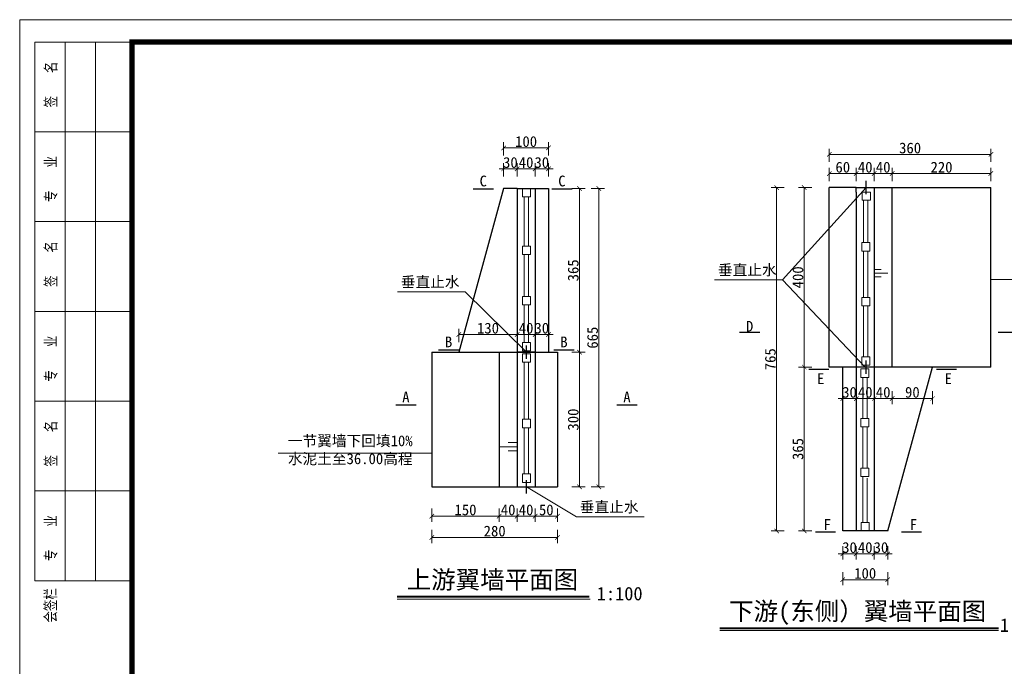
# Model space of a CAD drawing. Extents: x -13074 to 1448651, y 3648755 to 8081248.
# Tile 117 of 173: x 561680 to 561899, y 3858638 to 3858782. Entities that reach past the tile are written whole.
import ezdxf

# ---------------------------------------------------------------- set-up
doc = ezdxf.new("R2010")
doc.units = 0
doc.header["$PDMODE"] = 32
doc.header["$PDSIZE"] = 0.2
doc.layers.get('0').update_dxf_attribs({"linetype": 'CONTINUOUS'})
doc.layers.get('Defpoints').update_dxf_attribs({"linetype": 'CONTINUOUS'})
for name, color, linetype, lineweight in [('0.09标注线', 3, 'CONTINUOUS', 9), ('0.13填充', 8, 'CONTINUOUS', 9), ('0.15红线', 1, 'CONTINUOUS', 15), ('0.30粗线', 7, 'CONTINUOUS', 30), ('SHEET', 1, 'CONTINUOUS', 15), ('文字', 7, 'CONTINUOUS', 15), ('新建路', 7, 'CONTINUOUS', 40), ('细实线', 3, 'CONTINUOUS', 20)]:
    doc.layers.add(name, color=color, linetype=linetype, lineweight=lineweight)
doc.layers.add('DIM', color=3, linetype='CONTINUOUS')
doc.styles.add('-仿宋_GB2312', font='FangSong_GB2312.ttf')
doc.styles.add('FHZ', font='FangSong_GB2312.ttf', dxfattribs={"width": 0.7070000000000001, "height": 300})
doc.dimstyles.new('zzzz STANDARD', dxfattribs={"dimtxt": 2.3, "dimasz": 1, "dimexe": 1.25, "dimexo": 1.5, "dimgap": 0.2, "dimtad": 1, "dimdec": 0, "dimlfac": 10, "dimzin": 0, "dimdsep": 46, "dimtxsty": '-仿宋_GB2312', "dimblk": 'ARCHTICK', "dimcen": 0.09, "dimadec": 0, "dimazin": 0, "dimtfac": 1, "dimtdec": 0, "dimtix": 1, "dimtmove": 2, "dimatfit": 3, "dimfxl": 1.7, "dimfxlon": 1, "dimtolj": 1, "dimtzin": 0, "dimlwd": 9, "dimlwe": 9, "dimarcsym": 0})

# ---------------------------------------------------------------- blocks, each defined once
blk = doc.blocks.new('_ARCHTICK')
at = {"color": 0, "linetype": 'ByBlock', "const_width": 0.15}
blk.add_lwpolyline([(-0.5, -0.5), (0.5, 0.5)], dxfattribs=at)
blk = doc.blocks.new('*D3023')
at = {"layer": 'Defpoints', "color": 0, "linetype": 'Continuous', "lineweight": 13}
for p in [(561771.5924809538, 3858678.394576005, -0.275947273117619), (561799.5946686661, 3858678.394574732, -0.2997711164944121), (561771.5924809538, 3858667.135454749)]:
    blk.add_point(p, dxfattribs=at)
at = {"layer": '新建路', "color": 0, "linetype": 'Continuous', "lineweight": 9}
for p, q in [((561771.5924809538, 3858668.834737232), (561771.5924809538, 3858665.885454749)), ((561799.5946686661, 3858668.834608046), (561799.5946686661, 3858665.885454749)), ((561799.5946686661, 3858667.135454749), (561771.5924809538, 3858667.135454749))]:
    blk.add_line(p, q, dxfattribs=at)
at = {"layer": '新建路', "color": 0, "linetype": 'Continuous', "lineweight": 9, "rotation": 180}
blk.add_blockref('_ARCHTICK', (561771.5924809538, 3858667.135454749), dxfattribs=at)
at = {"layer": '新建路', "color": 0, "linetype": 'Continuous', "lineweight": 9}
blk.add_blockref('_ARCHTICK', (561799.5946686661, 3858667.135454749), dxfattribs=at)
at = {"layer": '新建路', "color": 0, "linetype": 'Continuous', "lineweight": 13, "insert": (561785.59357481, 3858668.535454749), "char_height": 2.4, "attachment_point": 5, "style": '-仿宋_GB2312'}
blk.add_mtext('\\A1;280', dxfattribs=at)
blk = doc.blocks.new('*D3026')
at = {"layer": 'Defpoints', "color": 0, "linetype": 'Continuous', "lineweight": 13}
for p in [(561797.5946176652, 3858712.34970904), (561794.5946686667, 3858708.394576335, -0.2997711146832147), (561797.5946176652, 3858708.394684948, -0.2667037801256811)]:
    blk.add_point(p, dxfattribs=at)
at = {"layer": '新建路', "color": 0, "linetype": 'Continuous', "lineweight": 9}
for p, q in [((561794.5946686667, 3858712.34970904), (561793.5946686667, 3858712.34970904)), ((561794.5946686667, 3858710.654589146), (561794.5946686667, 3858713.59970904)), ((561794.5946686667, 3858712.34970904), (561797.5946176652, 3858712.34970904)), ((561797.5946176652, 3858710.65357405), (561797.5946176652, 3858713.59970904)), ((561797.5946176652, 3858712.34970904), (561798.5946176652, 3858712.34970904))]:
    blk.add_line(p, q, dxfattribs=at)
blk.add_blockref('_ARCHTICK', (561794.5946686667, 3858712.34970904), dxfattribs=at)
at = {"layer": '新建路', "color": 0, "linetype": 'Continuous', "lineweight": 9, "rotation": 180}
blk.add_blockref('_ARCHTICK', (561797.5946176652, 3858712.34970904), dxfattribs=at)
at = {"layer": '新建路', "color": 0, "linetype": 'Continuous', "lineweight": 13, "insert": (561796.0946431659, 3858713.749709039), "char_height": 2.4, "attachment_point": 5, "style": '-仿宋_GB2312'}
blk.add_mtext('\\A1;30', dxfattribs=at)
blk = doc.blocks.new('*D3027')
at = {"layer": 'Defpoints', "color": 0, "linetype": 'Continuous', "lineweight": 13}
for p in [(561790.5946686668, 3858749.257747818), (561787.5946686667, 3858744.894576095, -0.2997711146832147), (561790.5946686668, 3858744.894576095, -0.2997711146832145)]:
    blk.add_point(p, dxfattribs=at)
at = {"layer": '新建路', "color": 0, "linetype": 'Continuous', "lineweight": 9}
for p, q in [((561787.5946686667, 3858747.56194567), (561787.5946686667, 3858750.507747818)), ((561790.5946686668, 3858747.56194567), (561790.5946686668, 3858750.507747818)), ((561787.5946686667, 3858749.257747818), (561786.5946686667, 3858749.257747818)), ((561787.5946686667, 3858749.257747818), (561790.5946686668, 3858749.257747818)), ((561790.5946686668, 3858749.257747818), (561791.5946686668, 3858749.257747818))]:
    blk.add_line(p, q, dxfattribs=at)
blk.add_blockref('_ARCHTICK', (561787.5946686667, 3858749.257747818), dxfattribs=at)
at = {"layer": '新建路', "color": 0, "linetype": 'Continuous', "lineweight": 9, "rotation": 180}
blk.add_blockref('_ARCHTICK', (561790.5946686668, 3858749.257747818), dxfattribs=at)
at = {"layer": '新建路', "color": 0, "linetype": 'Continuous', "lineweight": 13, "insert": (561789.0946686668, 3858750.657747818), "char_height": 2.4, "attachment_point": 5, "style": '-仿宋_GB2312'}
blk.add_mtext('\\A1;30', dxfattribs=at)
blk = doc.blocks.new('*D3029')
at = {"layer": 'Defpoints', "color": 0, "linetype": 'Continuous', "lineweight": 13}
for p in [(561797.596045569, 3858749.257747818), (561794.5946686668, 3858744.894576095, -0.2997711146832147), (561797.596045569, 3858744.894576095, -0.5161337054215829)]:
    blk.add_point(p, dxfattribs=at)
at = {"layer": '新建路', "color": 0, "linetype": 'Continuous', "lineweight": 9}
for p, q in [((561794.5946686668, 3858747.56194567), (561794.5946686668, 3858750.507747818)), ((561797.596045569, 3858747.570140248), (561797.596045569, 3858750.507747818)), ((561794.5946686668, 3858749.257747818), (561793.5946686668, 3858749.257747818)), ((561794.5946686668, 3858749.257747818), (561797.596045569, 3858749.257747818)), ((561797.596045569, 3858749.257747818), (561798.596045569, 3858749.257747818))]:
    blk.add_line(p, q, dxfattribs=at)
blk.add_blockref('_ARCHTICK', (561794.5946686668, 3858749.257747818), dxfattribs=at)
at = {"layer": '新建路', "color": 0, "linetype": 'Continuous', "lineweight": 9, "rotation": 180}
blk.add_blockref('_ARCHTICK', (561797.596045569, 3858749.257747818), dxfattribs=at)
at = {"layer": '新建路', "color": 0, "linetype": 'Continuous', "lineweight": 13, "insert": (561796.0953571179, 3858750.657747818), "char_height": 2.4, "attachment_point": 5, "style": '-仿宋_GB2312'}
blk.add_mtext('\\A1;30', dxfattribs=at)
blk = doc.blocks.new('*D3030')
at = {"layer": 'Defpoints', "color": 0, "linetype": 'Continuous', "lineweight": 13}
for p in [(561787.5946686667, 3858753.9250733), (561787.5946686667, 3858744.894576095, -0.2997711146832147), (561797.596045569, 3858744.894576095, -0.5161337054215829)]:
    blk.add_point(p, dxfattribs=at)
at = {"layer": '新建路', "color": 0, "linetype": 'Continuous', "lineweight": 9}
for p, q in [((561787.5946686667, 3858752.226326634), (561787.5946686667, 3858755.1750733)), ((561797.596045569, 3858753.9250733), (561787.5946686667, 3858753.9250733)), ((561797.596045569, 3858752.228784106), (561797.596045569, 3858755.1750733))]:
    blk.add_line(p, q, dxfattribs=at)
at = {"layer": '新建路', "color": 0, "linetype": 'Continuous', "lineweight": 9, "rotation": 180}
blk.add_blockref('_ARCHTICK', (561787.5946686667, 3858753.9250733), dxfattribs=at)
at = {"layer": '新建路', "color": 0, "linetype": 'Continuous', "lineweight": 9}
blk.add_blockref('_ARCHTICK', (561797.596045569, 3858753.9250733), dxfattribs=at)
at = {"layer": '新建路', "color": 0, "linetype": 'Continuous', "lineweight": 13, "insert": (561792.5953571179, 3858755.3250733), "char_height": 2.4, "attachment_point": 5, "style": '-仿宋_GB2312'}
blk.add_mtext('\\A1;100', dxfattribs=at)
blk = doc.blocks.new('*D3031')
at = {"layer": 'Defpoints', "color": 0, "linetype": 'Continuous', "lineweight": 13}
for p in [(561797.5960455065, 3858744.89298019, -0.5161227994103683), (561797.5956283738, 3858708.394576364, -0.2651936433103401), (561804.5046810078, 3858708.394576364)]:
    blk.add_point(p, dxfattribs=at)
at = {"layer": '新建路', "color": 0, "linetype": 'Continuous', "lineweight": 9}
for p, q in [((561802.8105662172, 3858744.89298019), (561805.7546810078, 3858744.89298019)), ((561804.5046810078, 3858744.89298019), (561804.5046810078, 3858708.394576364)), ((561802.8062380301, 3858708.394576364), (561805.7546810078, 3858708.394576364))]:
    blk.add_line(p, q, dxfattribs=at)
for p, rotation in [((561804.5046810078, 3858744.89298019), 90), ((561804.5046810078, 3858708.394576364), 270)]:
    blk.add_blockref('_ARCHTICK', p, dxfattribs=dict(at, rotation=rotation))
at = {"layer": '新建路', "color": 0, "linetype": 'Continuous', "lineweight": 13, "insert": (561803.1046810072, 3858726.643778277), "char_height": 2.4, "attachment_point": 5, "rotation": 90, "style": '-仿宋_GB2312'}
blk.add_mtext('\\A1;365', dxfattribs=at)
blk = doc.blocks.new('*D3032')
at = {"layer": 'Defpoints', "color": 0, "linetype": 'Continuous', "lineweight": 13}
for p in [(561797.5956283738, 3858708.394576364, -0.2651936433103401), (561799.5946686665, 3858678.394576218, -0.2997711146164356), (561804.5046810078, 3858678.394576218)]:
    blk.add_point(p, dxfattribs=at)
at = {"layer": '新建路', "color": 0, "linetype": 'Continuous', "lineweight": 9}
for p, q in [((561802.8062380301, 3858708.394576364), (561805.7546810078, 3858708.394576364)), ((561804.5046810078, 3858708.394576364), (561804.5046810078, 3858678.394576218)), ((561802.808167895, 3858678.394576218), (561805.7546810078, 3858678.394576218))]:
    blk.add_line(p, q, dxfattribs=at)
for p, rotation in [((561804.5046810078, 3858708.394576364), 90), ((561804.5046810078, 3858678.394576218), 270)]:
    blk.add_blockref('_ARCHTICK', p, dxfattribs=dict(at, rotation=rotation))
at = {"layer": '新建路', "color": 0, "linetype": 'Continuous', "lineweight": 13, "insert": (561803.1046810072, 3858693.394576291), "char_height": 2.4, "attachment_point": 5, "rotation": 90, "style": '-仿宋_GB2312'}
blk.add_mtext('\\A1;300', dxfattribs=at)
blk = doc.blocks.new('*D3034')
at = {"layer": 'Defpoints', "color": 0, "linetype": 'Continuous', "lineweight": 13}
for p in [(561860.1672742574, 3858745.087944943, -0.03502829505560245), (561854.5778869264, 3858705.087944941), (561860.1673573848, 3858705.087944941, 0.01654579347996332)]:
    blk.add_point(p, dxfattribs=at)
at = {"layer": '新建路', "color": 0, "linetype": 'Continuous', "lineweight": 9}
for p, q in [((561856.2778482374, 3858745.087944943), (561853.3278869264, 3858745.087944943)), ((561854.5778869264, 3858745.087944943), (561854.5778869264, 3858705.087944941)), ((561856.2778782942, 3858705.087944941), (561853.3278869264, 3858705.087944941))]:
    blk.add_line(p, q, dxfattribs=at)
for p, rotation in [((561854.5778869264, 3858745.087944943), 90), ((561854.5778869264, 3858705.087944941), 270)]:
    blk.add_blockref('_ARCHTICK', p, dxfattribs=dict(at, rotation=rotation))
at = {"layer": '新建路', "color": 0, "linetype": 'Continuous', "lineweight": 13, "insert": (561853.1778869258, 3858725.087944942), "char_height": 2.4, "attachment_point": 5, "rotation": 90, "style": '-仿宋_GB2312'}
blk.add_mtext('\\A1;400', dxfattribs=at)
blk = doc.blocks.new('*D3035')
at = {"layer": 'Defpoints', "color": 0, "linetype": 'Continuous', "lineweight": 13}
for p in [(561860.1673573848, 3858705.087944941, 0.01654579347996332), (561854.5778869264, 3858668.587944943), (561863.1672742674, 3858668.587944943, -0.03502829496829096)]:
    blk.add_point(p, dxfattribs=at)
at = {"layer": '新建路', "color": 0, "linetype": 'Continuous', "lineweight": 9}
for p, q in [((561856.2778782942, 3858705.087944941), (561853.3278869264, 3858705.087944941)), ((561854.5778869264, 3858705.087944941), (561854.5778869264, 3858668.587944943)), ((561856.2778682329, 3858668.587944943), (561853.3278869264, 3858668.587944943))]:
    blk.add_line(p, q, dxfattribs=at)
for p, rotation in [((561854.5778869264, 3858705.087944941), 90), ((561854.5778869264, 3858668.587944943), 270)]:
    blk.add_blockref('_ARCHTICK', p, dxfattribs=dict(at, rotation=rotation))
at = {"layer": '新建路', "color": 0, "linetype": 'Continuous', "lineweight": 13, "insert": (561853.1778869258, 3858686.837944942), "char_height": 2.4, "attachment_point": 5, "rotation": 90, "style": '-仿宋_GB2312'}
blk.add_mtext('\\A1;365', dxfattribs=at)
blk = doc.blocks.new('*D3036')
at = {"layer": 'Defpoints', "color": 0, "linetype": 'Continuous', "lineweight": 13}
for p in [(561866.1672742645, 3858745.087944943, -0.03502829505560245), (561848.4308642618, 3858668.587944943), (561863.1672742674, 3858668.587944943, -0.03502829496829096)]:
    blk.add_point(p, dxfattribs=at)
at = {"layer": '新建路', "color": 0, "linetype": 'Continuous', "lineweight": 9}
for p, q in [((561850.1308592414, 3858745.087944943), (561847.1808642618, 3858745.087944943)), ((561848.4308642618, 3858745.087944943), (561848.4308642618, 3858668.587944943)), ((561850.1308571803, 3858668.587944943), (561847.1808642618, 3858668.587944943))]:
    blk.add_line(p, q, dxfattribs=at)
for p, rotation in [((561848.4308642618, 3858745.087944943), 90), ((561848.4308642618, 3858668.587944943), 270)]:
    blk.add_blockref('_ARCHTICK', p, dxfattribs=dict(at, rotation=rotation))
at = {"layer": '新建路', "color": 0, "linetype": 'Continuous', "lineweight": 13, "insert": (561847.0308642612, 3858706.837944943), "char_height": 2.4, "attachment_point": 5, "rotation": 90, "style": '-仿宋_GB2312'}
blk.add_mtext('\\A1;765', dxfattribs=at)
blk = doc.blocks.new('*D3037')
at = {"layer": 'Defpoints', "color": 0, "linetype": 'Continuous', "lineweight": 13}
for p in [(561863.167347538, 3858705.087944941, 0.01185724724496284), (561866.1672742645, 3858705.08794494, 0.006875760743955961), (561866.1672742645, 3858698.060003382)]:
    blk.add_point(p, dxfattribs=at)
at = {"layer": '新建路', "color": 0, "linetype": 'Continuous', "lineweight": 9}
for p, q in [((561863.167347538, 3858699.760000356), (561863.167347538, 3858696.810003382)), ((561866.1672742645, 3858699.760002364), (561866.1672742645, 3858696.810003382)), ((561863.167347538, 3858698.060003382), (561862.167347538, 3858698.060003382)), ((561863.167347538, 3858698.060003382), (561866.1672742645, 3858698.060003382)), ((561866.1672742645, 3858698.060003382), (561867.1672742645, 3858698.060003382))]:
    blk.add_line(p, q, dxfattribs=at)
blk.add_blockref('_ARCHTICK', (561863.167347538, 3858698.060003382), dxfattribs=at)
at = {"layer": '新建路', "color": 0, "linetype": 'Continuous', "lineweight": 9, "rotation": 180}
blk.add_blockref('_ARCHTICK', (561866.1672742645, 3858698.060003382), dxfattribs=at)
at = {"layer": '新建路', "color": 0, "linetype": 'Continuous', "lineweight": 13, "insert": (561864.6673109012, 3858699.460003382), "char_height": 2.4, "attachment_point": 5, "style": '-仿宋_GB2312'}
blk.add_mtext('\\A1;30', dxfattribs=at)
blk = doc.blocks.new('*D3045')
at = {"layer": 'Defpoints', "color": 0, "linetype": 'Continuous', "lineweight": 13}
for p in [(561863.1672743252, 3858668.587944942, -0.03502829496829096), (561866.1672742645, 3858668.587944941, -0.03502829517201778), (561866.1672742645, 3858663.473885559)]:
    blk.add_point(p, dxfattribs=at)
at = {"layer": '新建路', "color": 0, "linetype": 'Continuous', "lineweight": 9}
for p, q in [((561863.1672743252, 3858665.173840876), (561863.1672743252, 3858662.223885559)), ((561866.1672742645, 3858665.173840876), (561866.1672742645, 3858662.223885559)), ((561863.1672743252, 3858663.473885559), (561862.1672743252, 3858663.473885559)), ((561863.1672743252, 3858663.473885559), (561866.1672742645, 3858663.473885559)), ((561866.1672742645, 3858663.473885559), (561867.1672742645, 3858663.473885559))]:
    blk.add_line(p, q, dxfattribs=at)
blk.add_blockref('_ARCHTICK', (561863.1672743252, 3858663.473885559), dxfattribs=at)
at = {"layer": '新建路', "color": 0, "linetype": 'Continuous', "lineweight": 9, "rotation": 180}
blk.add_blockref('_ARCHTICK', (561866.1672742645, 3858663.473885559), dxfattribs=at)
at = {"layer": '新建路', "color": 0, "linetype": 'Continuous', "lineweight": 13, "insert": (561864.6672742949, 3858664.873885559), "char_height": 2.4, "attachment_point": 5, "style": '-仿宋_GB2312'}
blk.add_mtext('\\A1;30', dxfattribs=at)
blk = doc.blocks.new('*D3047')
at = {"layer": 'Defpoints', "color": 0, "linetype": 'Continuous', "lineweight": 13}
for p in [(561870.1672742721, 3858668.587944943, -0.03502829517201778), (561873.1672742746, 3858668.587944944, -0.03502829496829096), (561873.1672742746, 3858663.473885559)]:
    blk.add_point(p, dxfattribs=at)
at = {"layer": '新建路', "color": 0, "linetype": 'Continuous', "lineweight": 9}
for p, q in [((561870.1672742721, 3858665.173840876), (561870.1672742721, 3858662.223885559)), ((561873.1672742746, 3858665.173840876), (561873.1672742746, 3858662.223885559)), ((561870.1672742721, 3858663.473885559), (561869.1672742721, 3858663.473885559)), ((561870.1672742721, 3858663.473885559), (561873.1672742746, 3858663.473885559)), ((561873.1672742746, 3858663.473885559), (561874.1672742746, 3858663.473885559))]:
    blk.add_line(p, q, dxfattribs=at)
blk.add_blockref('_ARCHTICK', (561870.1672742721, 3858663.473885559), dxfattribs=at)
at = {"layer": '新建路', "color": 0, "linetype": 'Continuous', "lineweight": 9, "rotation": 180}
blk.add_blockref('_ARCHTICK', (561873.1672742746, 3858663.473885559), dxfattribs=at)
at = {"layer": '新建路', "color": 0, "linetype": 'Continuous', "lineweight": 13, "insert": (561871.6672742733, 3858664.873885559), "char_height": 2.4, "attachment_point": 5, "style": '-仿宋_GB2312'}
blk.add_mtext('\\A1;30', dxfattribs=at)

msp = doc.modelspace()

# ---------------------------------------------------------------- linework, layer by layer
at = {"layer": '0.09标注线', "linetype": 'Continuous', "lineweight": 13}
for p, q in [((561868.3585825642, 3858745.087944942), (561849.7153750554, 3858724.517478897, 0.03502829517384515)), ((561849.7153750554, 3858724.517478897, 0.03502829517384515), (561868.1672742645, 3858705.087944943)), ((561779.0542180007, 3858721.839250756, 0.0350282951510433), (561792.698083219, 3858708.394576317, -0.2647428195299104)), ((561790.5946686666, 3858688.250268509, -0.2647428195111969), (561788.5946686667, 3858688.250268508, -0.2647428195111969)), ((561790.5946686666, 3858687.346767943, -0.2647428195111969), (561786.5946686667, 3858687.346767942, -0.2647428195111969)), ((561790.5946686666, 3858686.443267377, -0.2647428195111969), (561788.5946686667, 3858686.443267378, -0.2647428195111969)), ((561803.8064049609, 3858671.696871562, 0.0350282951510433), (561792.698083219, 3858678.394576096, 0.07254193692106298))]:
    msp.add_line(p, q, dxfattribs=at)
at = {"layer": '0.09标注线', "color": 3, "lineweight": 13}
for p, q in [((561849.7153750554, 3858724.517478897, 0.03502829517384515), (561834.588462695, 3858724.517478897, 0.03502829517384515)), ((561779.0542180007, 3858721.839250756, 0.0350282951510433), (561763.9273056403, 3858721.839250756, 0.0350282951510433)), ((561818.9333173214, 3858671.696871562, 0.0350282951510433), (561803.8064049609, 3858671.696871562, 0.0350282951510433))]:
    msp.add_line(p, q, dxfattribs=at)
at = {"layer": '0.09标注线', "color": 3, "lineweight": 9}
for p, q in [((561930.679756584, 3858724.596430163, 0.03502829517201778), (561896.1672742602, 3858724.596430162, 0.03502829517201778)), ((561771.5924809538, 3858685.882062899, 0.03502829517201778), (561737.3725266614, 3858685.882062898, 0.03502829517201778))]:
    msp.add_line(p, q, dxfattribs=at)
at = {"layer": '0.13填充', "lineweight": 40, "ltscale": 0.005}
for p, q in [((561763.9034028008, 3858653.95756929, 0.03502829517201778), (561806.6620572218, 3858653.95756929, 0.03502829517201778)), ((561835.7541760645, 3858646.933461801, 0.03502829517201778), (561897.8639983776, 3858646.9334618, 0.03502829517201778))]:
    msp.add_line(p, q, dxfattribs=at)
at = {"layer": '0.13填充', "ltscale": 0.005}
for p, q in [((561763.9034028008, 3858653.410358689, 0.03502829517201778), (561806.8454341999, 3858653.410358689, 0.03502829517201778)), ((561835.7541760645, 3858646.3862512, 0.03502829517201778), (561897.8639983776, 3858646.3862512, 0.03502829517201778))]:
    msp.add_line(p, q, dxfattribs=at)
at = {"layer": '0.15红线', "color": 7}
for p, q in [((561792.1556876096, 3858732.029418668, 0.03502829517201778), (561792.1556876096, 3858743.019576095, 0.03502829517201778)), ((561793.124521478, 3858743.019576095, 0.03502829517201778), (561793.124521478, 3858732.029418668, 0.03502829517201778)), ((561867.7708644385, 3858742.313191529, -0.03265525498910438), (561867.7708644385, 3858732.811159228, -0.03265525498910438)), ((561868.7396983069, 3858732.811159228, -0.03265525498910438), (561868.7396983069, 3858742.313191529, -0.03265525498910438)), ((561792.1556876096, 3858720.83771104, 0.03502829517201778), (561792.1556876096, 3858730.154418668, 0.03502829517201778)), ((561793.124521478, 3858730.154418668, 0.03502829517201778), (561793.124521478, 3858720.83771104, 0.03502829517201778)), ((561867.7708644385, 3858730.936159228, -0.03265525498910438), (561867.7708644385, 3858720.596873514, -0.03265525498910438)), ((561868.7396983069, 3858720.596873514, -0.03265525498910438), (561868.7396983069, 3858730.936159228, -0.03265525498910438)), ((561792.1556876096, 3858710.558855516, 0.03502829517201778), (561792.1556876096, 3858718.96271104, 0.03502829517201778)), ((561793.124521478, 3858718.96271104, 0.03502829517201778), (561793.124521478, 3858710.558855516, 0.03502829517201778)), ((561867.7708644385, 3858718.721873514, -0.03265525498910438), (561867.7708644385, 3858707.379793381, -0.03265525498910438)), ((561868.7396983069, 3858707.379793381, -0.03265525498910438), (561868.7396983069, 3858718.721873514, -0.03265525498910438)), ((561792.1556876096, 3858693.454964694, 0.03502829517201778), (561792.1556876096, 3858706.161069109, 0.03502829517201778)), ((561793.124521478, 3858706.161069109, 0.03502829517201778), (561793.124521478, 3858693.454964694, 0.03502829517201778)), ((561867.5969647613, 3858702.796093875, -0.03265525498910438), (561867.5969647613, 3858693.635884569, -0.03265525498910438)), ((561868.5657986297, 3858693.63588429, -0.03265525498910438), (561868.5657986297, 3858702.796093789, -0.03265525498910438)), ((561792.1556876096, 3858681.269576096, 0.03502829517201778), (561792.1556876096, 3858691.579964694, 0.03502829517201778)), ((561793.124521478, 3858691.579964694, 0.03502829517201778), (561793.124521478, 3858681.269576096, 0.03502829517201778)), ((561867.5969647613, 3858691.760884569, -0.03265525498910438), (561867.5969647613, 3858682.555737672, -0.03265525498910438)), ((561868.5657986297, 3858682.555737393, -0.03265525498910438), (561868.5657986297, 3858691.76088429, -0.03265525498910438)), ((561867.5969647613, 3858680.680737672, -0.03265525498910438), (561867.5969647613, 3858670.462944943, 0.004858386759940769)), ((561868.5657986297, 3858670.462944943, -0.03265525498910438), (561868.5657986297, 3858680.37409215, -0.03265525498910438))]:
    msp.add_line(p, q, dxfattribs=at)
for points, elevation in [([(561793.5854599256, 3858743.019576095), (561791.8107065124, 3858743.019576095), (561791.8107065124, 3858744.894576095), (561793.5854599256, 3858744.894576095)], 0.07254193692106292), ([(561793.5854599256, 3858730.154418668), (561791.8107065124, 3858730.154418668), (561791.8107065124, 3858732.029418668), (561793.5854599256, 3858732.029418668)], 0.07254193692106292), ([(561869.2006367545, 3858732.811159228), (561867.4258833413, 3858732.811159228), (561867.4258833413, 3858730.936159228), (561869.2006367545, 3858730.936159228)], 0.004858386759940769), ([(561793.5854599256, 3858718.96271104), (561791.8107065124, 3858718.96271104), (561791.8107065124, 3858720.83771104), (561793.5854599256, 3858720.83771104)], 0.07254193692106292), ([(561869.2006367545, 3858720.596873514), (561867.4258833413, 3858720.596873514), (561867.4258833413, 3858718.721873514), (561869.2006367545, 3858718.721873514)], 0.004858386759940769), ([(561793.5854599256, 3858708.683855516), (561791.8107065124, 3858708.683855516), (561791.8107065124, 3858710.558855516), (561793.5854599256, 3858710.558855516)], 0.07254193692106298), ([(561793.5854599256, 3858706.161069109), (561791.8107065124, 3858706.161069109), (561791.8107065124, 3858708.036069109), (561793.5854599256, 3858708.036069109)], 0.07254193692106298), ([(561869.2006367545, 3858707.379793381), (561867.4258833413, 3858707.379793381), (561867.4258833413, 3858705.504793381), (561869.2006367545, 3858705.504793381)], 0.004858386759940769), ([(561868.9697705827, 3858702.796093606), (561867.1950171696, 3858702.796094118), (561867.1950177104, 3858704.671094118), (561868.9697711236, 3858704.671093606)], 0.004858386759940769), ([(561793.5854599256, 3858691.579964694), (561791.8107065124, 3858691.579964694), (561791.8107065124, 3858693.454964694), (561793.5854599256, 3858693.454964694)], 0.07254193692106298), ([(561868.9697705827, 3858691.760884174), (561867.1950171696, 3858691.760884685), (561867.1950177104, 3858693.635884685), (561868.9697711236, 3858693.635884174)], 0.004858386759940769), ([(561793.5854599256, 3858679.394576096), (561791.8107065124, 3858679.394576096), (561791.8107065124, 3858681.269576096), (561793.5854599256, 3858681.269576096)], 0.07254193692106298), ([(561868.9697705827, 3858680.680737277), (561867.1950171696, 3858680.680737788), (561867.1950177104, 3858682.555737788), (561868.9697711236, 3858682.555737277)], 0.004858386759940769), ([(561869.0267370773, 3858670.462944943), (561867.2519836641, 3858670.462944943), (561867.2519836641, 3858668.587944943), (561869.0267370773, 3858668.587944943)], 0.004858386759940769)]:
    msp.add_lwpolyline(points, close=True, dxfattribs=dict(at, elevation=elevation))
msp.add_lwpolyline([(561869.3373298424, 3858742.313191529), (561869.3373298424, 3858744.087944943), (561867.4623298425, 3858744.087944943), (561867.4623298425, 3858742.313191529)], close=True, dxfattribs=at)
at = {"layer": '0.30粗线'}
for p, q in [((561787.5946686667, 3858744.894576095, -0.2647428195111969), (561777.6217356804, 3858708.394576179, -0.2553840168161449)), ((561790.5946686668, 3858744.894576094, -0.2647428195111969), (561787.5946686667, 3858744.894576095, -0.2647428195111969)), ((561790.5946686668, 3858744.894576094, -0.2647428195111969), (561787.5946686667, 3858744.894576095, -0.2647428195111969)), ((561790.5946686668, 3858744.894576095, -0.2647428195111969), (561794.5946686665, 3858744.894576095, -0.2647428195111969)), ((561790.5946686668, 3858744.894576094, -0.2647428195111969), (561790.5946686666, 3858678.394576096, -0.2647428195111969)), ((561794.5946686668, 3858744.894576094, -0.2647428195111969), (561797.5960455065, 3858744.892980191, -0.4810945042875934)), ((561794.5946686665, 3858744.894576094, -0.2647428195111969), (561794.5946686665, 3858679.394576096, -0.2647428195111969)), ((561794.5946686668, 3858744.894576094, -0.2647428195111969), (561794.5946686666, 3858678.394576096, -0.2647428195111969)), ((561797.596045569, 3858744.894576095, -0.4811054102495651), (561797.594617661, 3858708.394576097, -0.2316747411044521)), ((561797.596045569, 3858744.894576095, -0.4811054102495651), (561797.5946567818, 3858709.394576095, -0.2385084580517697)), ((561860.1672742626, 3858705.08794494, 0.0515742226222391), (561860.1672742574, 3858745.087944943)), ((561866.1672742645, 3858745.087944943), (561860.1672742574, 3858745.087944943)), ((561866.1672742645, 3858745.087944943), (561896.1672742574, 3858745.087944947)), ((561866.1672742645, 3858744.087944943), (561866.1672742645, 3858745.087944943)), ((561868.3585825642, 3858743.587944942), (561868.3585825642, 3858746.587944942)), ((561870.1672742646, 3858745.087944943), (561870.1672742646, 3858668.587944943)), ((561874.167274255, 3858705.087944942), (561874.1672742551, 3858745.087944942)), ((561896.1672742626, 3858705.087944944, 0.0515742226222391), (561896.1672742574, 3858745.087944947)), ((561780.8230847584, 3858744.783684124, 0.03502829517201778), (561785.3193445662, 3858744.783684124, 0.03502829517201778)), ((561798.3463730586, 3858744.783684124, 0.03502829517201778), (561802.8426328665, 3858744.783684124, 0.03502829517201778)), ((561866.1672742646, 3858744.087944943), (561866.1672742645, 3858668.587944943)), ((561840.1720458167, 3858712.832247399, 0.03502829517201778), (561844.6683056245, 3858712.832247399, 0.03502829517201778)), ((561897.7941869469, 3858712.832247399, 0.03502829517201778), (561902.2904467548, 3858712.832247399, 0.03502829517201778)), ((561792.698083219, 3858706.894576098, -0.2647428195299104), (561792.698083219, 3858709.894576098, -0.2647428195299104)), ((561771.5924809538, 3858708.394576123, -0.2734263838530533), (561799.5946768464, 3858708.39457638, -0.2268395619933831)), ((561771.5924809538, 3858708.394576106, -0.2767537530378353), (561771.5924809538, 3858678.394576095, -0.2767537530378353)), ((561773.0996779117, 3858708.93360526, 0.03502829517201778), (561777.5959377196, 3858708.93360526, 0.03502829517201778)), ((561786.5946686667, 3858708.394576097, -0.2647428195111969), (561786.5946686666, 3858678.394576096, -0.2647428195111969)), ((561794.5946686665, 3858708.394576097, -0.2647428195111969), (561790.5946686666, 3858708.394576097, -0.2647428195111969)), ((561798.8102089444, 3858708.93360526, 0.03502829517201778), (561803.3064687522, 3858708.93360526, 0.03502829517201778)), ((561799.5946768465, 3858708.394576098, -0.226839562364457), (561799.5946686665, 3858678.394576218, -0.2647428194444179)), ((561868.2706888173, 3858706.587944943), (561868.2706888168, 3858703.587944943)), ((561855.5975932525, 3858704.5929477, 0.03502829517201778), (561860.0938530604, 3858704.5929477, 0.03502829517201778)), ((561896.1672742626, 3858705.087944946, -0.006446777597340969), (561860.1672742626, 3858705.08794494, 0.0515742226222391)), ((561863.1672742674, 3858668.587944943), (561863.167347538, 3858705.08794494, 0.04688554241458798)), ((561870.1672742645, 3858705.087944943), (561866.1672742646, 3858705.087944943)), ((561873.1672742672, 3858668.587944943), (561883.1673475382, 3858705.087944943, 0.04688559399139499)), ((561884.0130754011, 3858704.5929477, 0.03502829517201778), (561888.5093352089, 3858704.5929477, 0.03502829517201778)), ((561763.5846823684, 3858696.65634951, 0.03502829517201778), (561768.0809421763, 3858696.65634951, 0.03502829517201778)), ((561812.8439412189, 3858696.65634951, 0.03502829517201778), (561817.3402010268, 3858696.65634951, 0.03502829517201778)), ((561792.698083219, 3858676.894576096, 0.07254193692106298), (561792.698083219, 3858679.894576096, 0.07254193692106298)), ((561771.5924809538, 3858678.394576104, -0.2409189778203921), (561799.5946686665, 3858678.394576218, -0.2647428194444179)), ((561857.0666930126, 3858668.381455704, 0.03502829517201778), (561861.5629528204, 3858668.381455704, 0.03502829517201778)), ((561866.1672742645, 3858668.587944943), (561863.1672742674, 3858668.587944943)), ((561870.1672742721, 3858668.587944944), (561866.1672742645, 3858668.587944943)), ((561873.1672742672, 3858668.587944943), (561870.1672742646, 3858668.587944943)), ((561873.1672742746, 3858668.587944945), (561870.1672742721, 3858668.587944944)), ((561873.1672742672, 3858668.587944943), (561870.1672742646, 3858668.587944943)), ((561876.2423108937, 3858668.381455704, 0.03502829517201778), (561880.7385707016, 3858668.381455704, 0.03502829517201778))]:
    msp.add_line(p, q, dxfattribs=at)
at = {"layer": 'SHEET', "color": 7}
for p, q in [((561704.7524663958, 3858777.488659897), (561683.1524831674, 3858777.488659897)), ((561683.1524831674, 3858777.488659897), (561704.7524663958, 3858777.488659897)), ((561683.1524831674, 3858777.488659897), (561683.1524831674, 3858657.488753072)), ((561689.9024779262, 3858777.488659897), (561689.9024779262, 3858657.488753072)), ((561696.6524726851, 3858777.488659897), (561696.6524726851, 3858657.488753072)), ((561683.1524831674, 3858757.488675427), (561704.7524663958, 3858757.488675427)), ((561683.1524831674, 3858737.488690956), (561704.7524663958, 3858737.488690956)), ((561683.1524831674, 3858737.488690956), (561704.7524663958, 3858737.488690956)), ((561683.1524831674, 3858737.488690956), (561704.7524663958, 3858737.488690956)), ((561683.1524831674, 3858717.488706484), (561704.7524663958, 3858717.488706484)), ((561683.1524831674, 3858697.488722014), (561704.7524663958, 3858697.488722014)), ((561683.1524831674, 3858697.488722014), (561704.7524663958, 3858697.488722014)), ((561683.1524831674, 3858677.488737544), (561704.7524663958, 3858677.488737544)), ((561683.1524831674, 3858657.488753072), (561704.7524663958, 3858657.488753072))]:
    msp.add_line(p, q, dxfattribs=at)
msp.add_lwpolyline([(562099.7521596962, 3858485.488886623), (561679.7524858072, 3858485.488886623), (561679.7524858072, 3858782.488656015), (562099.7521596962, 3858782.488656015)], close=True, dxfattribs=at)
at = {"layer": 'SHEET', "color": 7, "const_width": 1.199999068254}
msp.add_lwpolyline([(561704.7524663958, 3858777.488659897), (562094.7521635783, 3858777.488659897), (562094.7521635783, 3858490.48888274), (561704.7524663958, 3858490.48888274)], close=True, dxfattribs=at)
at = {"layer": '细实线', "color": 3, "lineweight": 15}
for p, q in [((561870.1672742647, 3858726.794702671), (561871.6996737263, 3858726.794702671)), ((561870.1672742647, 3858725.998058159), (561873.1672742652, 3858725.998058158)), ((561870.1672742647, 3858725.201413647), (561871.6996737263, 3858725.201413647))]:
    msp.add_line(p, q, dxfattribs=at)

# ---------------------------------------------------------------- texts
at = {"layer": '0.09标注线', "attachment_point": 1, "style": '-仿宋_GB2312'}
for s, insert, char_height, width in [('C', (561782.2331380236, 3858747.750249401, 0.03502829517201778), 2.4, 12.60969114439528), ('C', (561799.7564263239, 3858747.750249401, 0.03502829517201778), 2.4, 12.60969114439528), ('垂直止水', (561835.3390849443, 3858727.938796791, 0.03502829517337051), 2.3999976, 19.48532699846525), ('垂直止水', (561764.6779278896, 3858725.26056865, 0.03502829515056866), 2.3999976, 19.48532699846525), ('D', (561841.582099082, 3858715.385856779, 0.03502829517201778), 2.4, 12.60969114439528), ('B', (561774.509731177, 3858711.900170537, 0.03502829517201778), 2.4, 12.60969114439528), ('B', (561800.2202622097, 3858711.900170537, 0.03502829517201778), 2.4, 12.60969114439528), ('E', (561857.4329122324, 3858703.718250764, 0.03502829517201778), 2.4, 12.60969114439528), ('E', (561885.8483943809, 3858703.718250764, 0.03502829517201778), 2.4, 12.60969114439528), ('A', (561764.9947356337, 3858699.622914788, 0.03502829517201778), 2.4, 12.60969114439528), ('A', (561814.2539944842, 3858699.622914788, 0.03502829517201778), 2.4, 12.60969114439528), ('一节翼墙下回填10%\\P水泥土至36.00高程', (561739.5001074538, 3858689.864167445, 0.03502829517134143), 2.3999976, 45.73582002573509), ('垂直止水', (561804.5570272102, 3858675.118189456, 0.03502829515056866), 2.3999976, 19.48532699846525), ('F', (561858.9020119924, 3858671.215434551, 0.03502829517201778), 2.4, 12.60969114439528), ('F', (561878.0776298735, 3858671.215434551, 0.03502829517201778), 2.4, 12.60969114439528)]:
    msp.add_mtext(s, dxfattribs=dict(at, insert=insert, char_height=char_height, width=width))
at = {"layer": 'DIM', "color": 7, "style": 'FHZ', "width": 0.75}
for s, p in [('签    名', (561687.9256791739, 3858762.937357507)), ('专    业', (561687.9256791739, 3858741.873539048)), ('签    名', (561687.9256791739, 3858722.937388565)), ('专    业', (561687.9256791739, 3858701.873570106)), ('签    名', (561687.9256791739, 3858682.937419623)), ('专    业', (561687.9256791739, 3858661.873601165)), ('会签栏', (561687.8539886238, 3858648.16776912))]:
    msp.add_text(s, height=2.49999805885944, rotation=90, dxfattribs=at).set_placement(p)
at = {"layer": '文字', "color": 7, "attachment_point": 1, "style": '-仿宋_GB2312'}
for s, insert, char_height, width in [('上游翼墙平面图', (561765.988799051, 3858659.723765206, 0.03502829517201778), 4, 55.44961264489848), ('1:100', (561808.3513307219, 3858656.120994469, 0.03502829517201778), 3, 10.28954739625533), ('下游(东侧）翼墙平面图', (561837.8395723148, 3858652.699657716, 0.03502829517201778), 4, 78.08264386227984), ('1:100', (561898.168315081, 3858649.096886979, 0.03502829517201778), 3, 10.28954739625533)]:
    msp.add_mtext(s, dxfattribs=dict(at, insert=insert, char_height=char_height, width=width))

# ---------------------------------------------------------------- dimensions: what is measured, and where the dimension line sits
at = {"layer": '新建路', "color": 3, "linetype": 'Continuous', "lineweight": 13}
for base, p1, p2, picture, middle in [((561787.5946686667, 3858753.9250733, 0.03502829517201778), (561797.596045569, 3858744.894576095, -0.4811054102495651), (561787.5946686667, 3858744.894576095, -0.2647428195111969), '*D3030', (561792.5953571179, 3858755.3250733, 0.03502829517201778)), ((561790.5946686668, 3858749.257747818, 0.03502829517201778), (561787.5946686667, 3858744.894576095, -0.2647428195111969), (561790.5946686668, 3858744.894576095, -0.2647428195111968), '*D3027', (561789.0946686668, 3858750.657747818, 0.03502829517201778)), ((561797.596045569, 3858749.257747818, 0.03502829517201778), (561794.5946686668, 3858744.894576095, -0.2647428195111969), (561797.596045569, 3858744.894576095, -0.4811054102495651), '*D3029', (561796.0953571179, 3858750.657747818, 0.03502829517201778)), ((561797.5946176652, 3858712.34970904, 0.03502829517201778), (561794.5946686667, 3858708.394576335, -0.2647428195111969), (561797.5946176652, 3858708.394684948, -0.2316754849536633), '*D3026', (561796.0946431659, 3858713.749709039, 0.03502829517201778)), ((561866.1672742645, 3858698.060003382, 0.03502829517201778), (561863.167347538, 3858705.087944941, 0.04688554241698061), (561866.1672742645, 3858705.08794494, 0.04190405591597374), '*D3037', (561864.6673109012, 3858699.460003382, 0.03502829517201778)), ((561771.5924809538, 3858667.135454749, 0.03502829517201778), (561799.5946686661, 3858678.394574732, -0.2647428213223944), (561771.5924809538, 3858678.394576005, -0.2409189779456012), '*D3023', (561785.59357481, 3858668.535454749, 0.03502829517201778)), ((561866.1672742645, 3858663.473885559, 0.03502829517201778), (561863.1672743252, 3858668.587944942), (561866.1672742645, 3858668.587944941), '*D3045', (561864.6672742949, 3858664.873885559, 0.03502829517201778)), ((561873.1672742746, 3858663.473885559, 0.03502829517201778), (561870.1672742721, 3858668.587944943), (561873.1672742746, 3858668.587944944), '*D3047', (561871.6672742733, 3858664.873885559, 0.03502829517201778))]:
    dim = msp.add_linear_dim(base=base, p1=p1, p2=p2, dimstyle='zzzz STANDARD', override={"dimtxt": 2.4, "dimexo": 2}, dxfattribs=at)
    dim.commit()
    dim.dimension.update_dxf_attribs({"geometry": picture, "text_midpoint": middle})
for base, p1, p2 in [((561896.1672742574, 3858752.489723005, 0.03502829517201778), (561860.1672742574, 3858745.087944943), (561896.1672742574, 3858745.087944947)), ((561794.5946686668, 3858749.257747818, 0.03502829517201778), (561790.5946686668, 3858744.894576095, -0.2647428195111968), (561794.5946686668, 3858744.894576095, -0.2647428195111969)), ((561866.1672742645, 3858748.212823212, 0.03502829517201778), (561860.1672742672, 3858705.08794494, 0.0515742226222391), (561866.1672742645, 3858705.087944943)), ((561870.1672742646, 3858748.212823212, 0.03502829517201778), (561866.1672742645, 3858705.087944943), (561870.1672742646, 3858705.087944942)), ((561874.1672742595, 3858748.212823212, 0.03502829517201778), (561870.1672742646, 3858705.087944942), (561874.1672742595, 3858705.087944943)), ((561896.1672742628, 3858748.212823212, 0.03502829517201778), (561874.1672742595, 3858705.087944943), (561896.1672742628, 3858705.120201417, 2.883965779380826e-05)), ((561790.5946686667, 3858712.34970904, 0.03502829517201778), (561777.6217356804, 3858708.394576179, -0.2553840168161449), (561790.5946686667, 3858708.394576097, -0.2647428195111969)), ((561794.5946686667, 3858712.34970904, 0.03502829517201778), (561790.5946686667, 3858708.394576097, -0.2647428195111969), (561794.5946686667, 3858708.394576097, -0.2647428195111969)), ((561870.1672742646, 3858698.060003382, 0.03502829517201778), (561866.1672742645, 3858705.08794494, 0.04190405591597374), (561870.1672742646, 3858705.087944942)), ((561874.1672742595, 3858698.060003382, 0.03502829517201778), (561870.1672742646, 3858705.087944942), (561874.1672742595, 3858705.087944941, 0.02901050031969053)), ((561883.1673475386, 3858698.060003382, 0.03502829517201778), (561874.1672742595, 3858705.087944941, 0.02901050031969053), (561883.1673475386, 3858705.087944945, 0.04688559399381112)), ((561786.5946686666, 3858671.861829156, 0.03502829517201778), (561771.5924809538, 3858678.394576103, -0.27403985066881), (561786.5946686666, 3858678.394576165, -0.2536826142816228)), ((561790.5946686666, 3858671.861829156, 0.03502829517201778), (561786.5946686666, 3858678.394576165, -0.2536826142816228), (561790.5946686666, 3858678.394576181, -0.2570857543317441)), ((561794.5946686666, 3858671.861829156, 0.03502829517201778), (561790.5946686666, 3858678.394576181, -0.2570857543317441), (561794.5946686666, 3858678.394576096, -0.2647428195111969)), ((561799.5946686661, 3858671.861829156, 0.03502829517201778), (561794.5946686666, 3858678.394576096, -0.2647428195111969), (561799.5946686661, 3858678.394574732, -0.2647428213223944)), ((561873.1672742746, 3858657.724203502, 0.03502829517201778), (561863.1672743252, 3858668.587944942), (561873.1672742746, 3858668.587944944)), ((561870.1672742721, 3858663.473885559, 0.03502829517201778), (561866.1672742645, 3858668.587944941), (561870.1672742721, 3858668.587944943))]:
    msp.add_linear_dim(base=base, p1=p1, p2=p2, dimstyle='zzzz STANDARD', override={"dimtxt": 2.4, "dimexo": 2}, dxfattribs=at).render()
for base, p1, p2, picture, middle in [((561804.5046810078, 3858708.394576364, 0.03502829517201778), (561797.5960455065, 3858744.89298019, -0.4810945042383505), (561797.5956283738, 3858708.394576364, -0.2301653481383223), '*D3031', (561803.1046810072, 3858726.643778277, 0.03502829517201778)), ((561848.4308642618, 3858668.587944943, 0.03502829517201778), (561866.1672742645, 3858745.087944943), (561863.1672742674, 3858668.587944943), '*D3036', (561847.0308642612, 3858706.837944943, 0.03502829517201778)), ((561854.5778869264, 3858705.087944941, 0.03502829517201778), (561860.1672742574, 3858745.087944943), (561860.1673573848, 3858705.087944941, 0.0515740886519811), '*D3034', (561853.1778869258, 3858725.087944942, 0.03502829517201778)), ((561804.5046810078, 3858678.394576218, 0.03502829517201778), (561797.5956283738, 3858708.394576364, -0.2301653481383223), (561799.5946686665, 3858678.394576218, -0.2647428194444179), '*D3032', (561803.1046810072, 3858693.394576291, 0.03502829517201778)), ((561854.5778869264, 3858668.587944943, 0.03502829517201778), (561860.1673573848, 3858705.087944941, 0.0515740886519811), (561863.1672742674, 3858668.587944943), '*D3035', (561853.1778869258, 3858686.837944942, 0.03502829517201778))]:
    dim = msp.add_linear_dim(base=base, p1=p1, p2=p2, angle=90, dimstyle='zzzz STANDARD', override={"dimtxt": 2.4, "dimexo": 2}, dxfattribs=at)
    dim.commit()
    dim.dimension.update_dxf_attribs({"geometry": picture, "text_midpoint": middle})
msp.add_linear_dim(base=(561808.808646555, 3858744.894576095, 0.03502829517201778), p1=(561799.5946686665, 3858678.394576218, -0.2647428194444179), p2=(561797.596045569, 3858744.894576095, -0.4811054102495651), angle=90, dimstyle='zzzz STANDARD', override={"dimtxt": 2.4, "dimexo": 2}, dxfattribs=at).render()

doc.saveas('drawing.dxf')
